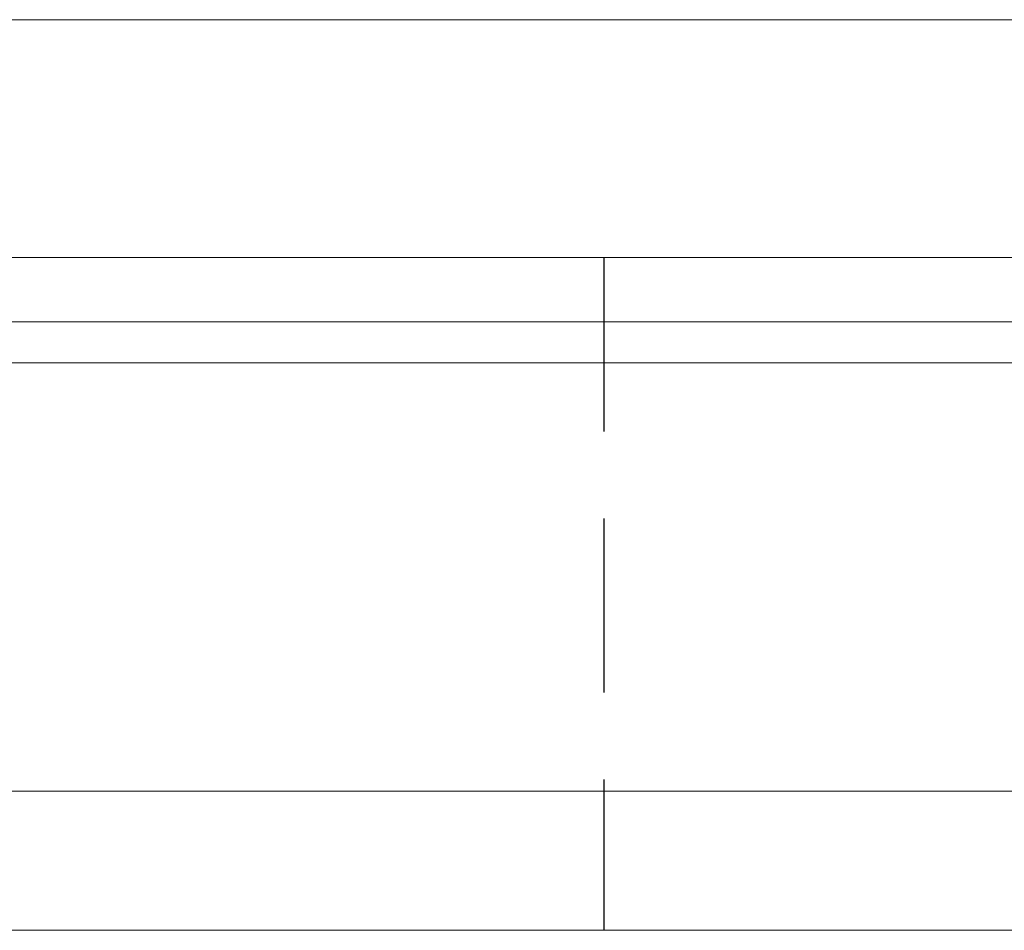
# Model space of a CAD drawing. Header units: millimetres. Extents: x 340 to 654, y 334 to 449.
# Tile 47 of 53: x 591.31 to 599.8, y 352.54 to 360.39. Entities that reach past the tile are written whole.
import ezdxf

# ---------------------------------------------------------------- set-up
doc = ezdxf.new("R2010")
doc.units = ezdxf.units.MM
doc.linetypes.add('DASHED', pattern=[0.75, 0.5, -0.25])
doc.layers.add('HID', color=2, linetype='DASHED')
doc.layers.add('OUT', color=3, linetype='Continuous')

msp = doc.modelspace()

# ---------------------------------------------------------------- linework, layer by layer
at = {"layer": 'HID', "color": 0, "ltscale": 3}
msp.add_line((596.3444, 358.3416), (596.3444, 352.5416), dxfattribs=at)
at = {"layer": 'OUT', "color": 0, "linetype": 'Continuous', "lineweight": 15}
for p, q in [((613.8444, 360.3916), (525.8444, 360.3916)), ((613.8444, 358.3416), (525.8444, 358.3416)), ((654.0799, 357.7881), (497.7724, 357.7881)), ((625.8444, 357.4345), (497.7175, 357.4345)), ((654.0799, 353.7416), (496.5954, 353.7416)), ((625.8444, 352.5416), (459.8444, 352.5416))]:
    msp.add_line(p, q, dxfattribs=at)

doc.saveas('drawing.dxf')
